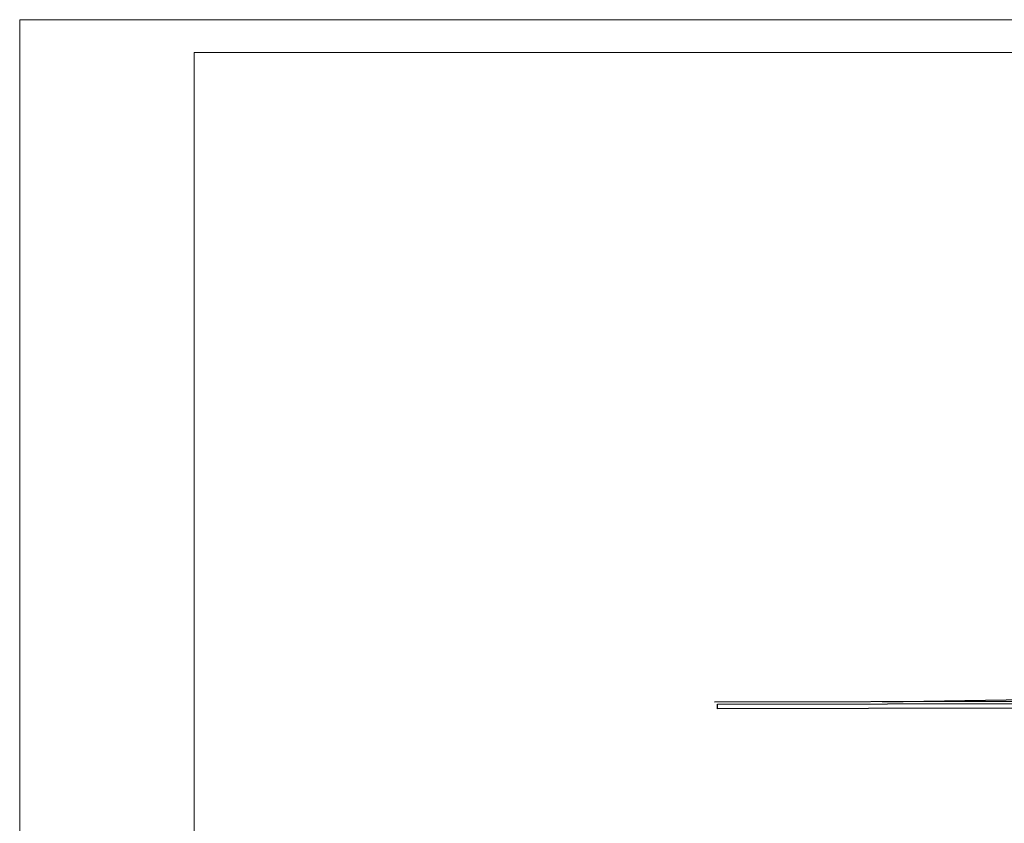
# Model space of a CAD drawing. Extents: x 4615668 to 9294084, y 5331114 to 10688993.
# Tile 5 of 181: x 4645812 to 4647619, y 5332588 to 5334062. Entities that reach past the tile are written whole.
import ezdxf

# ---------------------------------------------------------------- set-up
doc = ezdxf.new("R2010")
doc.units = 0
doc.header["$MEASUREMENT"] = 0
doc.layers.add('hatch', color=253, linetype='Continuous', lineweight=0)

msp = doc.modelspace()

# ---------------------------------------------------------------- linework, layer by layer
at = {"lineweight": 30, "ltscale": 40}
for p, q in [((4649592.63, 5332815.508), (4647087.075, 5332810.357)), ((4647395.81, 5332810.991), (4647663.72, 5332815.582))]:
    msp.add_line(p, q, dxfattribs=at)
msp.add_lwpolyline([(4649589.628, 5332803.739), (4647092.349, 5332798.588), (4647092.349, 5332806.588), (4649589.628, 5332811.739)], close=True, dxfattribs=at)
at = {"layer": 'hatch', "color": 252}
for points in [[(4645811.719, 5331114.353), (4650011.719, 5331114.353), (4650011.719, 5334062.353), (4645811.719, 5334062.353)], [(4645811.719, 5331114.353), (4650011.719, 5331114.353), (4650011.719, 5334062.353), (4645811.719, 5334062.353)], [(4646131.719, 5334002.353), (4649951.719, 5334002.353), (4649951.719, 5331174.353), (4646131.719, 5331174.353)]]:
    msp.add_lwpolyline(points, close=True, dxfattribs=at)

doc.saveas('drawing.dxf')
